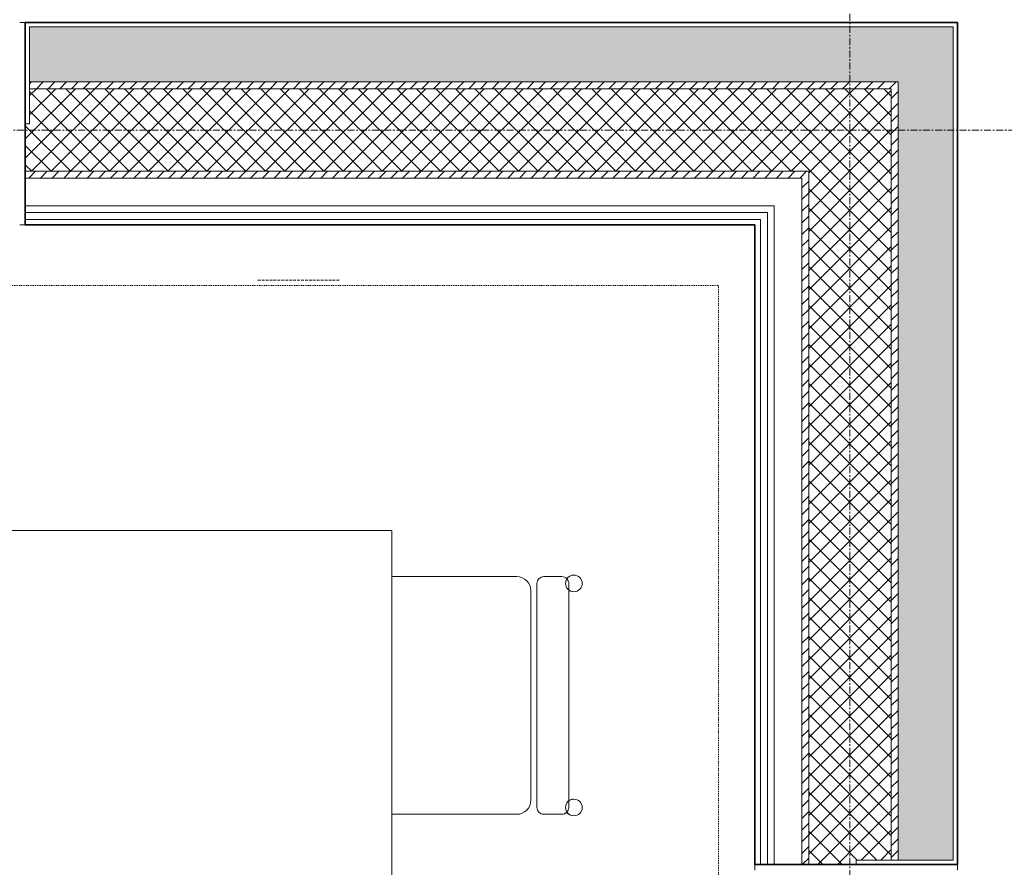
# Model space of a CAD drawing. Header units: millimetres. Extents: x -37728 to 44100, y 631619 to 691915.
# Tile 87 of 256: x -25651 to -23863, y 661791 to 663331. Entities that reach past the tile are written whole.
import ezdxf

# ---------------------------------------------------------------- set-up
doc = ezdxf.new("R2010")
doc.units = ezdxf.units.MM
for name, pattern in [('__FK_przerywana', [0.32004, 0.16002, -0.16002]), ('Linia siatki', [2.2225, 1.27, -0.3175, 0.3175, -0.3175]), ('Ukryty', [0.714375, 0.47625, -0.238125])]:
    doc.linetypes.add(name, pattern=pattern)
doc.layers.add('_XREF', color=7, linetype='Continuous')
for name, color, linetype, lineweight in [('A-DETL-HDLN', 252, 'Ukryty', 5), ('A-DETL-MBND', 252, 'Continuous', 5), ('A-WALL', 252, 'Continuous', 35), ('A-WALL-PATT', 252, 'Continuous', 35), ('I-FURN', 252, 'Continuous', 5), ('S-GRID', 252, 'Continuous', 5)]:
    doc.layers.add(name, color=color, linetype=linetype, lineweight=lineweight)
pattern_1 = [(0, (-64249.1606, -65444.3874), (2.381, 1.375), [1.587, -3.175]), (120, (-64249.1606, -65444.3874), (-2.38128493, 1.374506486), [1.587, -3.175]), (60, (-64249.1606, -65444.3874), (-0.00028493, 2.749506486), [0, -3.175, 1.587, 0])]
pattern_2 = [(45, (-64249.1606, -65444.3874), (-1.060660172, 1.060660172), [])]
pattern_3 = [(45, (-64249.1606, -65444.3874), (-1.76776695, 1.76776695), []), (135, (-64249.1606, -65444.3874), (-1.76776695, -1.76776695), [])]

# ---------------------------------------------------------------- blocks, each defined once
blk = doc.blocks.new('ZZZ Meb Krzesło zwykłe ___FK_v04_0 - przykład-7073046-__-00_00 Przyziemie PB')
at = {"layer": 'I-FURN', "color": 252}
for p, q in [((-21.59, 10), (-21.59, -12.7)), ((21.59, -12.7), (21.59, 10)), ((-19.05, -15.24), (19.05, -15.24)), ((-21.59, -17.62), (-21.59, -20.87)), ((-21.59, -17.62), (-21.59, -20.87)), ((20.32, -16.35), (-20.32, -16.35)), ((-20.32, -16.35), (20.32, -16.35)), ((21.59, -20.87), (21.59, -17.62)), ((21.59, -17.62), (21.59, -20.87)), ((-20.32, -22.14), (20.32, -22.14)), ((-19.16, -22.14), (19.18, -22.14))]:
    blk.add_line(p, q, dxfattribs=at)
for centre, radius, start, end in [((-19.05, -12.7), 2.54, 180, 270), ((19.05, -12.7), 2.54, 270, 360), ((-20.32, -17.62), 1.27, 90, 180), ((-20.32, -17.62), 1.27, 90, 180), ((20.32, -17.62), 1.27, 360, 90), ((20.32, -17.62), 1.27, 0, 90), ((-20.32, -20.87), 1.27, 180, 227.4093), ((-20.32, -20.87), 1.27, 180, 270), ((20.32, -20.87), 1.27, 270, 0), ((20.32, -20.87), 1.27, 313.2379, 360), ((-20.35, -23.06), 1.51, 360, 180), ((-20.35, -23.06), 1.51, 123.4855, 180), ((-20.35, -23.06), 1.51, 180, 360), ((-20.35, -23.06), 1.51, 180, 360), ((-20.35, -23.06), 1.51, 360, 37.7171), ((20.37, -23.06), 1.51, 360, 180), ((20.37, -23.06), 1.51, 142.2829, 180), ((20.37, -23.06), 1.51, 180, 360), ((20.37, -23.06), 1.51, 180, 360), ((20.37, -23.06), 1.51, 0, 57.1936)]:
    blk.add_arc(centre, radius, start, end, dxfattribs=at)
blk = doc.blocks.new('Meb Stół prosty ___FK_04_1 - Stół prosty 2-9214470-__-00_00 Przyziemie PB')
at = {"layer": 'I-FURN', "color": 252}
for p, q in [((121.83, 30.48), (-118.17, 30.48)), ((-118.17, 30.48), (-118.17, -49.52)), ((121.83, -49.52), (121.83, 30.48)), ((-118.17, -49.52), (121.83, -49.52))]:
    blk.add_line(p, q, dxfattribs=at)
blk = doc.blocks.new('A$C4e31ac75')
at = {"layer": 'A-WALL-PATT', "lineweight": 5}
h = blk.add_hatch(dxfattribs=at)
h.set_pattern_fill('FP_7', color=256, style=0, pattern_type=2)
h.set_pattern_definition(pattern_1)
h.paths.add_polyline_path([(-639.85, 793.65), (-639.85, 803.65), (-794.35, 803.65), (-794.35, 793.65), (-643.56, 793.65)])
h.paths.add_polyline_path([(-444.25, 793.65), (-290.55, 793.65), (-290.55, 803.65), (-444.25, 803.65), (-444.25, 800.19)])
h.paths.add_polyline_path([(-1093.65, 793.65), (-935.95, 793.65), (-935.95, 803.65), (-1093.65, 803.65), (-1093.65, 793.83)])
h.paths.add_polyline_path([(7.5, 793.65), (18.75, 793.65), (18.74, 803.65), (-148.95, 803.65), (-148.95, 793.65), (-7.5, 793.65)])
h = blk.add_hatch(dxfattribs=at)
h.set_pattern_fill('FP_8', color=256, style=0, pattern_type=2)
h.set_pattern_definition(pattern_2)
h.paths.add_polyline_path([(-1070.06, 792.4), (-935.95, 792.4), (-935.95, 793.65), (-1092.4, 793.65), (-1092.4, 792.4), (-1071.15, 792.4)])
h.paths.add_polyline_path([(-794.35, 792.4), (-639.85, 792.4), (-639.85, 793.65), (-794.35, 793.65)])
h.paths.add_polyline_path([(-35.71, 792.4), (8.75, 792.4), (8.75, 793.65), (-148.95, 793.65), (-148.95, 792.4), (-83.21, 792.4)])
h.paths.add_polyline_path([(-444.25, 792.4), (-290.55, 792.4), (-290.55, 793.65), (-444.25, 793.65)])
h = blk.add_hatch(dxfattribs=at)
h.set_pattern_fill('FP_9', color=256, style=0, pattern_type=2)
h.set_pattern_definition(pattern_3)
h.paths.add_polyline_path([(-1076.15, 777.4), (-935.15, 777.4), (-935.15, 786.05), (-935.95, 786.05), (-935.95, 792.4), (-1077.4, 792.4), (-1077.4, 777.4), (-1076.89, 777.4)])
h.paths.add_polyline_path([(-795.15, 777.4), (-639.05, 777.4), (-639.05, 786.05), (-639.85, 786.05), (-639.85, 792.4), (-794.35, 792.4), (-794.35, 786.05), (-795.15, 786.02), (-795.15, 780.32)])
h.paths.add_polyline_path([(-7.5, 777.4), (7.5, 777.4), (7.5, 792.4), (-148.95, 792.4), (-148.95, 786.05), (-149.75, 786.05), (-149.75, 777.4), (-35.71, 777.4)])
h.paths.add_polyline_path([(-368.18, 777.4), (-289.75, 777.4), (-289.75, 786.05), (-290.55, 786.05), (-290.55, 792.4), (-444.25, 792.4), (-444.25, 786.05), (-445.05, 786.05), (-445.05, 777.4), (-415.67, 777.4)])
h = blk.add_hatch(dxfattribs=at)
h.set_pattern_fill('FP_8', color=256, style=0, pattern_type=2)
h.set_pattern_definition(pattern_2)
h.paths.add_polyline_path([(7.5, -7.5), (8.75, -7.49), (8.75, 132.65), (7.5, 132.65), (7.5, -5.02)])
h.paths.add_polyline_path([(7.5, 274.25), (8.75, 274.25), (8.75, 510.65), (7.5, 510.65), (7.5, 314.95)])
h.paths.add_polyline_path([(8.75, 652.25), (8.75, 792.4), (7.5, 792.4), (7.5, 652.25)])
h = blk.add_hatch(dxfattribs=at)
h.set_pattern_fill('FP_7', color=256, style=0, pattern_type=2)
h.set_pattern_definition(pattern_1)
h.paths.add_polyline_path([(8.75, -8.75), (18.75, -8.75), (18.75, 132.65), (8.75, 132.65), (8.75, -7.5)])
h.paths.add_polyline_path([(8.75, 274.25), (18.75, 274.25), (18.75, 510.65), (8.75, 510.65), (8.75, 314.95)])
h.paths.add_polyline_path([(8.75, 652.25), (18.75, 652.25), (18.75, 793.65), (8.75, 793.65), (8.75, 672.5)])
h = blk.add_hatch(dxfattribs=at)
h.set_pattern_fill('FP_8', color=256, style=0, pattern_type=2)
h.set_pattern_definition(pattern_2)
h.paths.add_polyline_path([(-938.12, 776.15), (-935.15, 776.15), (-935.15, 777.4), (-1076.15, 777.4), (-1076.15, 776.15), (-1033.11, 776.15)])
h.paths.add_polyline_path([(-148.95, 776.15), (-7.5, 776.15), (-7.5, 777.4), (-149.75, 777.4), (-149.75, 776.15)])
h.paths.add_polyline_path([(-290.55, 776.15), (-289.75, 776.15), (-289.75, 777.4), (-445.05, 777.4), (-445.05, 776.15), (-368.18, 776.15)])
h.paths.add_polyline_path([(-795.15, 776.15), (-639.05, 776.15), (-639.05, 777.4), (-795.15, 777.4)])
h = blk.add_hatch(dxfattribs=at)
h.set_pattern_fill('FP_8', color=256, style=0, pattern_type=2)
h.set_pattern_definition(pattern_2)
h.paths.add_polyline_path([(-8.75, 8.75), (-7.5, 8.76), (-7.5, 133.45), (-8.75, 133.45), (-8.75, 10.3)])
h.paths.add_polyline_path([(-7.5, 273.45), (-7.5, 511.45), (-8.75, 511.45), (-8.75, 273.45)])
h.paths.add_polyline_path([(-8.75, 651.45), (-7.5, 651.45), (-7.5, 776.15), (-8.75, 776.15), (-8.75, 672.5)])
h = blk.add_hatch(dxfattribs=at)
h.set_pattern_fill('FP_9', color=256, style=0, pattern_type=2)
h.set_pattern_definition(pattern_3)
h.paths.add_polyline_path([(-2.54, 7.5), (7.5, 7.5), (7.5, 132.65), (1.15, 132.65), (1.15, 133.45), (-7.5, 133.45), (-7.5, 7.5)])
h.paths.add_polyline_path([(-7.5, 273.45), (1.15, 273.45), (1.15, 274.25), (7.5, 274.25), (7.5, 510.65), (1.15, 510.65), (1.13, 511.45), (-7.5, 511.45), (-7.5, 314.95)])
h.paths.add_polyline_path([(1.15, 651.45), (1.15, 652.25), (7.5, 652.25), (7.5, 777.4), (-7.5, 777.4), (-7.5, 651.45), (1.11, 651.45)])
at = {"layer": 'A-DETL-HDLN'}
blk.add_line((-107.5, 757.65), (-92.5, 757.65), dxfattribs=at)
at = {"layer": 'A-DETL-MBND', "linetype": '__FK_przerywana'}
for p, q in [((-467.05, 756.65), (-23.85, 756.65)), ((-23.85, 756.65), (-23.85, 23.85))]:
    blk.add_line(p, q, dxfattribs=at)
at = {"layer": 'A-WALL', "lineweight": 5}
for p, q in [((-150.75, 804.45), (-149.75, 804.45)), ((-148.95, 803.65), (-148.95, 786.05)), ((18.75, 803.65), (-148.95, 803.65)), ((18.75, 652.25), (18.75, 803.65)), ((8.75, 793.65), (-148.95, 793.65)), ((7.5, 792.4), (-148.95, 792.4)), ((7.5, 652.25), (7.5, 792.4)), ((8.75, 652.25), (8.75, 793.65)), ((-149.75, 786.05), (-148.95, 786.05)), ((-7.5, 777.4), (-149.75, 777.4)), ((-8.75, 776.15), (-149.75, 776.15)), ((-8.75, 651.45), (-8.75, 776.15)), ((-7.5, 651.45), (-7.5, 777.4)), ((-13.75, 771.15), (-149.75, 771.15)), ((-13.75, 651.45), (-13.75, 771.15)), ((-15, 769.9), (-149.75, 769.9)), ((-15, 651.45), (-15, 769.9)), ((-149.75, 767.65), (-150.75, 767.65)), ((-16.25, 768.65), (-149.75, 768.65)), ((-16.25, 651.45), (-16.25, 768.65)), ((-17.25, 650.45), (-17.25, 651.45)), ((1.15, 652.25), (1.15, 651.45)), ((1.15, 652.25), (18.75, 652.25)), ((19.55, 651.45), (19.55, 650.45))]:
    blk.add_line(p, q, dxfattribs=at)
at = {"layer": 'A-WALL'}
for p, q in [((19.55, 804.45), (-149.75, 804.45)), ((-149.75, 804.45), (-149.75, 767.65)), ((19.55, 651.45), (19.55, 804.45)), ((-149.75, 767.65), (-17.25, 767.65)), ((-17.25, 767.65), (-17.25, 651.45)), ((-17.25, 651.45), (19.55, 651.45))]:
    blk.add_line(p, q, dxfattribs=at)
at = {"layer": 'S-GRID', "linetype": 'Linia siatki'}
for p, q in [((0, 934.94), (0, -178.7)), ((-1251.38, 784.9), (156.7, 784.9))]:
    blk.add_line(p, q, dxfattribs=at)
at = {"layer": 'I-FURN'}
for name, p, rotation in [('Meb Stół prosty ___FK_04_1 - Stół prosty 2-9214470-__-00_00 Przyziemie PB', (-132.71, 590.34), 90.00000000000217), ('ZZZ Meb Krzesło zwykłe ___FK_v04_0 - przykład-7073046-__-00_00 Przyziemie PB', (-73.19, 682.17), 90.00000000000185)]:
    blk.add_blockref(name, p, dxfattribs=dict(at, rotation=rotation))

msp = doc.modelspace()

# ---------------------------------------------------------------- block references
at = {"layer": '_XREF', "xscale": 10, "yscale": 10, "zscale": 10}
msp.add_blockref('A$C4e31ac75', (-24143.6, 655281.1), dxfattribs=at)

doc.saveas('drawing.dxf')
